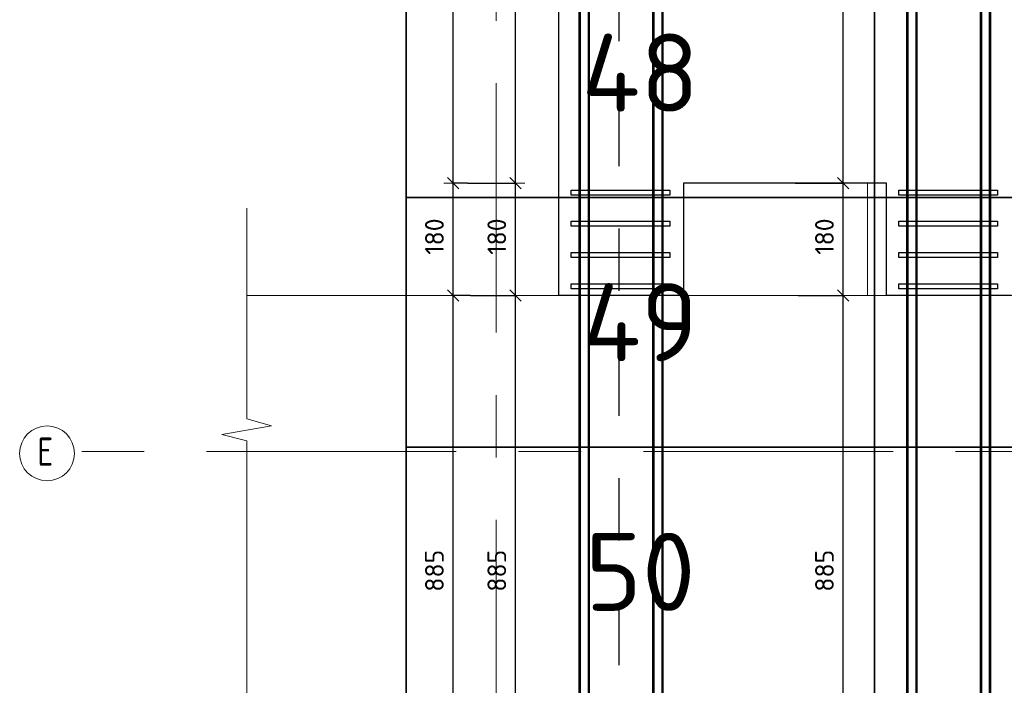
# Model space of a CAD drawing. Header units: metres. Extents: x -38 to 114, y -15 to 21.
# Tile 41 of 244: x 80.09 to 81.67, y -6.47 to -5.41. Entities that reach past the tile are written whole.
import ezdxf

# ---------------------------------------------------------------- set-up
doc = ezdxf.new("R2010")
doc.units = ezdxf.units.M
doc.header["$PDMODE"] = 65
for name, pattern in [('______11', [0.5, 0.4, -0.05, 0, -0.05]), ('______2', [0.0405, 0.03, -0.0105]), ('______5', [1.1, 0.8, -0.1, 0.1, -0.1])]:
    doc.linetypes.add(name, pattern=pattern)
for name, color, linetype, lineweight in [('XR$4$Арм.стержн. Хомут', 240, 'Continuous', 35), ('XR$4$Арм.стержн.горизонт. 1', 180, 'Continuous', 35), ('XR$4$Арм.стержн.горизонт. 2', 202, 'Continuous', 35), ('XR$4$Общий слой (1)_1', 7, 'Continuous', 13), ('XR$4$Осевая линия (1)', 7, '______5', 13), ('XR$4$Перекрытие (1)', 7, 'Continuous', 35), ('XR$4$Размерная линия (1)', 7, 'Continuous', 13), ('XR$6$Арм.стержн. Хомут', 240, 'Continuous', 35), ('XR$6$Арм.стержн.горизонт. 1', 180, 'Continuous', 35), ('XR$6$Арм.стержн.горизонт. 2', 202, 'Continuous', 35), ('XR$6$Общий слой (1)_1', 7, 'Continuous', 13), ('XR$6$Осевая линия (1)', 7, '______5', 13), ('XR$6$Перекрытие (1)', 7, 'Continuous', 35), ('XR$6$Размерная линия (1)', 7, 'Continuous', 13)]:
    doc.layers.add(name, color=color, linetype=linetype, lineweight=lineweight)
doc.styles.add('ISOCPEUR', font='txt')
doc.dimstyles.new('DIMSTYLE_24', dxfattribs={"dimtxt": 0.03, "dimasz": 0.03, "dimexe": 0, "dimexo": 0, "dimgap": 0.015, "dimtad": 2, "dimdec": 0, "dimlfac": 1000, "dimrnd": 5, "dimzin": 12, "dimdsep": 46, "dimtxsty": 'ISOCPEUR', "dimblk1": 'ALL_ML_STRICH', "dimblk2": 'ALL_ML_STRICH', "dimsah": 1, "dimcen": 0, "dimclrd": 7, "dimclre": 256, "dimclrt": 7, "dimadec": 0, "dimazin": 0, "dimtfac": 1, "dimtdec": 0, "dimtix": 1, "dimtmove": 2, "dimatfit": 3, "dimfxl": 0, "dimtzin": 0, "dimlwd": 0, "dimlwe": -3, "dimarcsym": 0})
pattern_1 = [(0, (0.45, 0.45), (0.225, 0.225), [0.225, -0.225]), (90, (0.45, 0.45), (-0.225, 0.225), [0.225, -0.225])]

# ---------------------------------------------------------------- blocks, each defined once
blk = doc.blocks.new('ЭЛЕМЕНТ_УЗОРА_19')
at = {"color": 7, "linetype": 'Continuous', "lineweight": 13, "transparency": 33554687}
blk.add_line((80.4556, -5.7099), (80.4556, -5.7099), dxfattribs=at)
for points in [[(80.4556, -6.4399), (80.4556, -6.0829), (80.4156, -6.0727), (80.4956, -6.0588), (80.4556, -6.0472), (80.4556, -5.7099)], [(80.4556, -7.1699), (80.4556, -7.1699), (80.4556, -6.8129), (80.4156, -6.8027), (80.4956, -6.7888), (80.4556, -6.7772), (80.4556, -6.4399)]]:
    blk.add_lwpolyline(points, dxfattribs=at)
blk = doc.blocks.new('СЛОЖНЫЙ_ОБЪЕКТ_67')
at = {"color": 7, "linetype": '______2', "lineweight": 25, "transparency": 33554687}
blk.add_line((81.0518, -4.5424), (81.0518, -6.901), dxfattribs=at)
blk = doc.blocks.new('ALL_ML_STRICH')
at = {"color": 0, "linetype": 'ByBlock', "lineweight": -2}
for p, q in [((-1, 0), (0.5, 0)), ((-0.3, -0.3), (0.3, 0.3)), ((0, -0.5), (0, 0.5))]:
    blk.add_line(p, q, dxfattribs=at)
blk = doc.blocks.new('*D458')
at = {"layer": 'DEFPOINTS', "color": 7, "linetype": 'Continuous', "lineweight": 13, "transparency": 33554687}
for p in [(81.3194, -5.8499), (81.4114, -6.7349), (81.5156, -6.7349)]:
    blk.add_point(p, dxfattribs=at)
at = {"layer": 'XR$4$Размерная линия (1)', "color": 9, "linetype": 'Continuous', "lineweight": -2, "true_color": 0xc7c7c7, "transparency": 33554687}
for p, q in [((81.3394, -5.8499), (81.4114, -5.8499)), ((81.4956, -6.7349), (81.4114, -6.7349))]:
    blk.add_line(p, q, dxfattribs=at)
at = {"layer": 'XR$4$Размерная линия (1)', "color": 7, "linetype": 'Continuous', "lineweight": -2, "transparency": 33554687}
blk.add_line((81.4114, -6.7349), (81.4114, -5.8499), dxfattribs=at)
at = {"layer": 'XR$4$Размерная линия (1)', "color": 7, "linetype": 'Continuous', "lineweight": 13, "transparency": 33554687, "xscale": 0.03, "yscale": 0.03, "zscale": 0.03}
for p, rotation in [((81.4114, -5.8499), 90), ((81.4114, -6.7349), 270)]:
    blk.add_blockref('ALL_ML_STRICH', p, dxfattribs=dict(at, rotation=rotation))
at = {"layer": 'XR$4$Размерная линия (1)', "color": 7, "linetype": 'Continuous', "lineweight": 13, "transparency": 33554687, "insert": (81.3814, -6.2909), "char_height": 0.03, "width": 0.09, "attachment_point": 5, "rotation": 90, "style": 'ISOCPEUR'}
blk.add_mtext('\\A1;{885}', dxfattribs=at)
blk = doc.blocks.new('*D459')
at = {"layer": 'DEFPOINTS', "color": 7, "linetype": 'Continuous', "lineweight": 13, "transparency": 33554687}
for p in [(81.3147, -5.6699), (81.3194, -5.8499), (81.4114, -5.8499)]:
    blk.add_point(p, dxfattribs=at)
at = {"layer": 'XR$4$Размерная линия (1)', "color": 9, "linetype": 'Continuous', "lineweight": -2, "true_color": 0xc7c7c7, "transparency": 33554687}
for p, q in [((81.3347, -5.6699), (81.4114, -5.6699)), ((81.3394, -5.8499), (81.4114, -5.8499))]:
    blk.add_line(p, q, dxfattribs=at)
at = {"layer": 'XR$4$Размерная линия (1)', "color": 7, "linetype": 'Continuous', "lineweight": -2, "transparency": 33554687}
blk.add_line((81.4114, -5.8499), (81.4114, -5.6699), dxfattribs=at)
at = {"layer": 'XR$4$Размерная линия (1)', "color": 7, "linetype": 'Continuous', "lineweight": 13, "transparency": 33554687, "xscale": 0.03, "yscale": 0.03, "zscale": 0.03}
for p, rotation in [((81.4114, -5.6699), 90), ((81.4114, -5.8499), 270)]:
    blk.add_blockref('ALL_ML_STRICH', p, dxfattribs=dict(at, rotation=rotation))
at = {"layer": 'XR$4$Размерная линия (1)', "color": 7, "linetype": 'Continuous', "lineweight": 13, "transparency": 33554687, "insert": (81.3814, -5.7554), "char_height": 0.03, "width": 0.09, "attachment_point": 5, "rotation": 90, "style": 'ISOCPEUR'}
blk.add_mtext('\\A1;{180}', dxfattribs=at)
blk = doc.blocks.new('*D460')
at = {"layer": 'DEFPOINTS', "color": 7, "linetype": 'Continuous', "lineweight": 13, "transparency": 33554687}
for p in [(81.5156, -4.7849), (81.3147, -5.6699), (81.4114, -5.6699)]:
    blk.add_point(p, dxfattribs=at)
at = {"layer": 'XR$4$Размерная линия (1)', "color": 9, "linetype": 'Continuous', "lineweight": -2, "true_color": 0xc7c7c7, "transparency": 33554687}
for p, q in [((81.4956, -4.7849), (81.4114, -4.7849)), ((81.3347, -5.6699), (81.4114, -5.6699))]:
    blk.add_line(p, q, dxfattribs=at)
at = {"layer": 'XR$4$Размерная линия (1)', "color": 7, "linetype": 'Continuous', "lineweight": -2, "transparency": 33554687}
blk.add_line((81.4114, -5.6699), (81.4114, -4.7849), dxfattribs=at)
at = {"layer": 'XR$4$Размерная линия (1)', "color": 7, "linetype": 'Continuous', "lineweight": 13, "transparency": 33554687, "xscale": 0.03, "yscale": 0.03, "zscale": 0.03}
for p, rotation in [((81.4114, -4.7849), 90), ((81.4114, -5.6699), 270)]:
    blk.add_blockref('ALL_ML_STRICH', p, dxfattribs=dict(at, rotation=rotation))
at = {"layer": 'XR$4$Размерная линия (1)', "color": 7, "linetype": 'Continuous', "lineweight": 13, "transparency": 33554687, "insert": (81.3814, -5.2259), "char_height": 0.03, "width": 0.09, "attachment_point": 5, "rotation": 90, "style": 'ISOCPEUR'}
blk.add_mtext('\\A1;{885}', dxfattribs=at)
blk = doc.blocks.new('*D463')
at = {"layer": 'DEFPOINTS', "color": 7, "linetype": 'Continuous', "lineweight": 13, "transparency": 33554687}
for p in [(80.7944, -5.8499), (80.8864, -6.7349), (80.9906, -6.7349)]:
    blk.add_point(p, dxfattribs=at)
at = {"layer": 'XR$4$Размерная линия (1)', "color": 9, "linetype": 'Continuous', "lineweight": -2, "true_color": 0xc7c7c7, "transparency": 33554687}
for p, q in [((80.8144, -5.8499), (80.8864, -5.8499)), ((80.9706, -6.7349), (80.8864, -6.7349))]:
    blk.add_line(p, q, dxfattribs=at)
at = {"layer": 'XR$4$Размерная линия (1)', "color": 7, "linetype": 'Continuous', "lineweight": -2, "transparency": 33554687}
blk.add_line((80.8864, -6.7349), (80.8864, -5.8499), dxfattribs=at)
at = {"layer": 'XR$4$Размерная линия (1)', "color": 7, "linetype": 'Continuous', "lineweight": 13, "transparency": 33554687, "xscale": 0.03, "yscale": 0.03, "zscale": 0.03}
for p, rotation in [((80.8864, -5.8499), 90), ((80.8864, -6.7349), 270)]:
    blk.add_blockref('ALL_ML_STRICH', p, dxfattribs=dict(at, rotation=rotation))
at = {"layer": 'XR$4$Размерная линия (1)', "color": 7, "linetype": 'Continuous', "lineweight": 13, "transparency": 33554687, "insert": (80.8564, -6.2909), "char_height": 0.03, "width": 0.09, "attachment_point": 5, "rotation": 90, "style": 'ISOCPEUR'}
blk.add_mtext('\\A1;{885}', dxfattribs=at)
blk = doc.blocks.new('*D464')
at = {"layer": 'DEFPOINTS', "color": 7, "linetype": 'Continuous', "lineweight": 13, "transparency": 33554687}
for p in [(80.7897, -5.6699), (80.7944, -5.8499), (80.8864, -5.8499)]:
    blk.add_point(p, dxfattribs=at)
at = {"layer": 'XR$4$Размерная линия (1)', "color": 9, "linetype": 'Continuous', "lineweight": -2, "true_color": 0xc7c7c7, "transparency": 33554687}
for p, q in [((80.8097, -5.6699), (80.8864, -5.6699)), ((80.8144, -5.8499), (80.8864, -5.8499))]:
    blk.add_line(p, q, dxfattribs=at)
at = {"layer": 'XR$4$Размерная линия (1)', "color": 7, "linetype": 'Continuous', "lineweight": -2, "transparency": 33554687}
blk.add_line((80.8864, -5.8499), (80.8864, -5.6699), dxfattribs=at)
at = {"layer": 'XR$4$Размерная линия (1)', "color": 7, "linetype": 'Continuous', "lineweight": 13, "transparency": 33554687, "xscale": 0.03, "yscale": 0.03, "zscale": 0.03}
for p, rotation in [((80.8864, -5.6699), 90), ((80.8864, -5.8499), 270)]:
    blk.add_blockref('ALL_ML_STRICH', p, dxfattribs=dict(at, rotation=rotation))
at = {"layer": 'XR$4$Размерная линия (1)', "color": 7, "linetype": 'Continuous', "lineweight": 13, "transparency": 33554687, "insert": (80.8564, -5.7554), "char_height": 0.03, "width": 0.09, "attachment_point": 5, "rotation": 90, "style": 'ISOCPEUR'}
blk.add_mtext('\\A1;{180}', dxfattribs=at)
blk = doc.blocks.new('*D465')
at = {"layer": 'DEFPOINTS', "color": 7, "linetype": 'Continuous', "lineweight": 13, "transparency": 33554687}
for p in [(80.9906, -4.7849), (80.7897, -5.6699), (80.8864, -5.6699)]:
    blk.add_point(p, dxfattribs=at)
at = {"layer": 'XR$4$Размерная линия (1)', "color": 9, "linetype": 'Continuous', "lineweight": -2, "true_color": 0xc7c7c7, "transparency": 33554687}
for p, q in [((80.9706, -4.7849), (80.8864, -4.7849)), ((80.8097, -5.6699), (80.8864, -5.6699))]:
    blk.add_line(p, q, dxfattribs=at)
at = {"layer": 'XR$4$Размерная линия (1)', "color": 7, "linetype": 'Continuous', "lineweight": -2, "transparency": 33554687}
blk.add_line((80.8864, -5.6699), (80.8864, -4.7849), dxfattribs=at)
at = {"layer": 'XR$4$Размерная линия (1)', "color": 7, "linetype": 'Continuous', "lineweight": 13, "transparency": 33554687, "xscale": 0.03, "yscale": 0.03, "zscale": 0.03}
for p, rotation in [((80.8864, -4.7849), 90), ((80.8864, -5.6699), 270)]:
    blk.add_blockref('ALL_ML_STRICH', p, dxfattribs=dict(at, rotation=rotation))
at = {"layer": 'XR$4$Размерная линия (1)', "color": 7, "linetype": 'Continuous', "lineweight": 13, "transparency": 33554687, "insert": (80.8564, -5.2259), "char_height": 0.03, "width": 0.09, "attachment_point": 5, "rotation": 90, "style": 'ISOCPEUR'}
blk.add_mtext('\\A1;{885}', dxfattribs=at)
blk = doc.blocks.new('ЭЛЕМЕНТ_УЗОРА_33')
at = {"color": 7, "linetype": 'Continuous', "lineweight": 13, "transparency": 33554687}
blk.add_line((80.4556, -5.7099), (80.4556, -5.7099), dxfattribs=at)
for points in [[(80.4556, -6.4399), (80.4556, -6.0829), (80.4156, -6.0727), (80.4956, -6.0588), (80.4556, -6.0472), (80.4556, -5.7099)], [(80.4556, -7.1699), (80.4556, -7.1699), (80.4556, -6.8129), (80.4156, -6.8027), (80.4956, -6.7888), (80.4556, -6.7772), (80.4556, -6.4399)]]:
    blk.add_lwpolyline(points, dxfattribs=at)
blk = doc.blocks.new('СЛОЖНЫЙ_ОБЪЕКТ_81')
at = {"color": 7, "linetype": '______2', "lineweight": 25, "transparency": 33554687}
blk.add_line((81.0518, -4.5424), (81.0518, -6.901), dxfattribs=at)
blk = doc.blocks.new('*D770')
at = {"layer": 'DEFPOINTS', "color": 7, "linetype": 'Continuous', "lineweight": 13, "transparency": 33554687}
for p in [(81.3194, -5.8499), (81.4114, -6.7349), (81.5156, -6.7349)]:
    blk.add_point(p, dxfattribs=at)
at = {"layer": 'XR$6$Размерная линия (1)', "color": 9, "linetype": 'Continuous', "lineweight": -2, "true_color": 0xc7c7c7, "transparency": 33554687}
for p, q in [((81.3394, -5.8499), (81.4114, -5.8499)), ((81.4956, -6.7349), (81.4114, -6.7349))]:
    blk.add_line(p, q, dxfattribs=at)
at = {"layer": 'XR$6$Размерная линия (1)', "color": 7, "linetype": 'Continuous', "lineweight": -2, "transparency": 33554687}
blk.add_line((81.4114, -6.7349), (81.4114, -5.8499), dxfattribs=at)
at = {"layer": 'XR$6$Размерная линия (1)', "color": 7, "linetype": 'Continuous', "lineweight": 13, "transparency": 33554687, "xscale": 0.03, "yscale": 0.03, "zscale": 0.03}
for p, rotation in [((81.4114, -5.8499), 90), ((81.4114, -6.7349), 270)]:
    blk.add_blockref('ALL_ML_STRICH', p, dxfattribs=dict(at, rotation=rotation))
at = {"layer": 'XR$6$Размерная линия (1)', "color": 7, "linetype": 'Continuous', "lineweight": 13, "transparency": 33554687, "insert": (81.3814, -6.2909), "char_height": 0.03, "width": 0.09, "attachment_point": 5, "rotation": 90, "style": 'ISOCPEUR'}
blk.add_mtext('\\A1;{885}', dxfattribs=at)
blk = doc.blocks.new('*D771')
at = {"layer": 'DEFPOINTS', "color": 7, "linetype": 'Continuous', "lineweight": 13, "transparency": 33554687}
for p in [(81.3147, -5.6699), (81.3194, -5.8499), (81.4114, -5.8499)]:
    blk.add_point(p, dxfattribs=at)
at = {"layer": 'XR$6$Размерная линия (1)', "color": 9, "linetype": 'Continuous', "lineweight": -2, "true_color": 0xc7c7c7, "transparency": 33554687}
for p, q in [((81.3347, -5.6699), (81.4114, -5.6699)), ((81.3394, -5.8499), (81.4114, -5.8499))]:
    blk.add_line(p, q, dxfattribs=at)
at = {"layer": 'XR$6$Размерная линия (1)', "color": 7, "linetype": 'Continuous', "lineweight": -2, "transparency": 33554687}
blk.add_line((81.4114, -5.8499), (81.4114, -5.6699), dxfattribs=at)
at = {"layer": 'XR$6$Размерная линия (1)', "color": 7, "linetype": 'Continuous', "lineweight": 13, "transparency": 33554687, "xscale": 0.03, "yscale": 0.03, "zscale": 0.03}
for p, rotation in [((81.4114, -5.6699), 90), ((81.4114, -5.8499), 270)]:
    blk.add_blockref('ALL_ML_STRICH', p, dxfattribs=dict(at, rotation=rotation))
at = {"layer": 'XR$6$Размерная линия (1)', "color": 7, "linetype": 'Continuous', "lineweight": 13, "transparency": 33554687, "insert": (81.3814, -5.7554), "char_height": 0.03, "width": 0.09, "attachment_point": 5, "rotation": 90, "style": 'ISOCPEUR'}
blk.add_mtext('\\A1;{180}', dxfattribs=at)
blk = doc.blocks.new('*D772')
at = {"layer": 'DEFPOINTS', "color": 7, "linetype": 'Continuous', "lineweight": 13, "transparency": 33554687}
for p in [(81.5156, -4.7849), (81.3147, -5.6699), (81.4114, -5.6699)]:
    blk.add_point(p, dxfattribs=at)
at = {"layer": 'XR$6$Размерная линия (1)', "color": 9, "linetype": 'Continuous', "lineweight": -2, "true_color": 0xc7c7c7, "transparency": 33554687}
for p, q in [((81.4956, -4.7849), (81.4114, -4.7849)), ((81.3347, -5.6699), (81.4114, -5.6699))]:
    blk.add_line(p, q, dxfattribs=at)
at = {"layer": 'XR$6$Размерная линия (1)', "color": 7, "linetype": 'Continuous', "lineweight": -2, "transparency": 33554687}
blk.add_line((81.4114, -5.6699), (81.4114, -4.7849), dxfattribs=at)
at = {"layer": 'XR$6$Размерная линия (1)', "color": 7, "linetype": 'Continuous', "lineweight": 13, "transparency": 33554687, "xscale": 0.03, "yscale": 0.03, "zscale": 0.03}
for p, rotation in [((81.4114, -4.7849), 90), ((81.4114, -5.6699), 270)]:
    blk.add_blockref('ALL_ML_STRICH', p, dxfattribs=dict(at, rotation=rotation))
at = {"layer": 'XR$6$Размерная линия (1)', "color": 7, "linetype": 'Continuous', "lineweight": 13, "transparency": 33554687, "insert": (81.3814, -5.2259), "char_height": 0.03, "width": 0.09, "attachment_point": 5, "rotation": 90, "style": 'ISOCPEUR'}
blk.add_mtext('\\A1;{885}', dxfattribs=at)
blk = doc.blocks.new('*D775')
at = {"layer": 'DEFPOINTS', "color": 7, "linetype": 'Continuous', "lineweight": 13, "transparency": 33554687}
for p in [(80.7944, -5.8499), (80.7864, -6.7349), (80.9906, -6.7349)]:
    blk.add_point(p, dxfattribs=at)
at = {"layer": 'XR$6$Размерная линия (1)', "color": 9, "linetype": 'Continuous', "lineweight": -2, "true_color": 0xc7c7c7, "transparency": 33554687}
for p, q in [((80.8144, -5.8499), (80.7864, -5.8499)), ((80.9706, -6.7349), (80.7864, -6.7349))]:
    blk.add_line(p, q, dxfattribs=at)
at = {"layer": 'XR$6$Размерная линия (1)', "color": 7, "linetype": 'Continuous', "lineweight": -2, "transparency": 33554687}
blk.add_line((80.7864, -6.7349), (80.7864, -5.8499), dxfattribs=at)
at = {"layer": 'XR$6$Размерная линия (1)', "color": 7, "linetype": 'Continuous', "lineweight": 13, "transparency": 33554687, "xscale": 0.03, "yscale": 0.03, "zscale": 0.03}
for p, rotation in [((80.7864, -5.8499), 90), ((80.7864, -6.7349), 270)]:
    blk.add_blockref('ALL_ML_STRICH', p, dxfattribs=dict(at, rotation=rotation))
at = {"layer": 'XR$6$Размерная линия (1)', "color": 7, "linetype": 'Continuous', "lineweight": 13, "transparency": 33554687, "insert": (80.7564, -6.2909), "char_height": 0.03, "width": 0.09, "attachment_point": 5, "rotation": 90, "style": 'ISOCPEUR'}
blk.add_mtext('\\A1;{885}', dxfattribs=at)
blk = doc.blocks.new('*D776')
at = {"layer": 'DEFPOINTS', "color": 7, "linetype": 'Continuous', "lineweight": 13, "transparency": 33554687}
for p in [(80.7897, -5.6699), (80.7864, -5.8499), (80.7944, -5.8499)]:
    blk.add_point(p, dxfattribs=at)
at = {"layer": 'XR$6$Размерная линия (1)', "color": 9, "linetype": 'Continuous', "lineweight": -2, "true_color": 0xc7c7c7, "transparency": 33554687}
for p, q in [((80.8097, -5.6699), (80.7864, -5.6699)), ((80.8144, -5.8499), (80.7864, -5.8499))]:
    blk.add_line(p, q, dxfattribs=at)
at = {"layer": 'XR$6$Размерная линия (1)', "color": 7, "linetype": 'Continuous', "lineweight": -2, "transparency": 33554687}
blk.add_line((80.7864, -5.8499), (80.7864, -5.6699), dxfattribs=at)
at = {"layer": 'XR$6$Размерная линия (1)', "color": 7, "linetype": 'Continuous', "lineweight": 13, "transparency": 33554687, "xscale": 0.03, "yscale": 0.03, "zscale": 0.03}
for p, rotation in [((80.7864, -5.6699), 90), ((80.7864, -5.8499), 270)]:
    blk.add_blockref('ALL_ML_STRICH', p, dxfattribs=dict(at, rotation=rotation))
at = {"layer": 'XR$6$Размерная линия (1)', "color": 7, "linetype": 'Continuous', "lineweight": 13, "transparency": 33554687, "insert": (80.7564, -5.7554), "char_height": 0.03, "width": 0.09, "attachment_point": 5, "rotation": 90, "style": 'ISOCPEUR'}
blk.add_mtext('\\A1;{180}', dxfattribs=at)
blk = doc.blocks.new('*D777')
at = {"layer": 'DEFPOINTS', "color": 7, "linetype": 'Continuous', "lineweight": 13, "transparency": 33554687}
for p in [(80.9906, -4.7849), (80.7864, -5.6699), (80.7897, -5.6699)]:
    blk.add_point(p, dxfattribs=at)
at = {"layer": 'XR$6$Размерная линия (1)', "color": 9, "linetype": 'Continuous', "lineweight": -2, "true_color": 0xc7c7c7, "transparency": 33554687}
for p, q in [((80.9706, -4.7849), (80.7864, -4.7849)), ((80.8097, -5.6699), (80.7864, -5.6699))]:
    blk.add_line(p, q, dxfattribs=at)
at = {"layer": 'XR$6$Размерная линия (1)', "color": 7, "linetype": 'Continuous', "lineweight": -2, "transparency": 33554687}
blk.add_line((80.7864, -5.6699), (80.7864, -4.7849), dxfattribs=at)
at = {"layer": 'XR$6$Размерная линия (1)', "color": 7, "linetype": 'Continuous', "lineweight": 13, "transparency": 33554687, "xscale": 0.03, "yscale": 0.03, "zscale": 0.03}
for p, rotation in [((80.7864, -4.7849), 90), ((80.7864, -5.6699), 270)]:
    blk.add_blockref('ALL_ML_STRICH', p, dxfattribs=dict(at, rotation=rotation))
at = {"layer": 'XR$6$Размерная линия (1)', "color": 7, "linetype": 'Continuous', "lineweight": 13, "transparency": 33554687, "insert": (80.7564, -5.2259), "char_height": 0.03, "width": 0.09, "attachment_point": 5, "rotation": 90, "style": 'ISOCPEUR'}
blk.add_mtext('\\A1;{885}', dxfattribs=at)

msp = doc.modelspace()

# ---------------------------------------------------------------- hatches: boundary and pattern name
at = {"linetype": 'Continuous', "lineweight": 13, "transparency": 33554687}
h = msp.add_hatch(dxfattribs=at)
h.set_pattern_fill('____', scale=0.225, style=0, pattern_type=2)
h.set_pattern_definition(pattern_1)
h.paths.add_polyline_path([(81.4806, -5.6699), (81.1556, -5.6699), (81.1556, -5.8499), (81.4806, -5.8499)], flags=0)
h = msp.add_hatch(dxfattribs=at)
h.set_pattern_fill('____', scale=0.225, style=0, pattern_type=2)
h.set_pattern_definition(pattern_1)
h.paths.add_polyline_path([(81.4806, -5.6699), (81.1556, -5.6699), (81.1556, -5.8499), (81.4806, -5.8499)], flags=0)

# ---------------------------------------------------------------- linework, layer by layer
at = {"color": 7, "linetype": 'Continuous', "lineweight": 35, "transparency": 33554687}
for p, q in [((80.7114, -5.2927), (80.7114, -5.6927)), ((81.4614, -5.2927), (81.4614, -5.6927)), ((80.7114, -5.6927), (89.9614, -5.6927)), ((89.9614, -5.6927), (80.7114, -5.6927)), ((80.7114, -5.6927), (80.7114, -6.0927)), ((81.4614, -5.6927), (81.4614, -6.0927)), ((80.7114, -6.0927), (89.9614, -6.0927)), ((89.9614, -6.0927), (80.7114, -6.0927)), ((80.7114, -6.0927), (80.7114, -6.4927)), ((81.4614, -6.0927), (81.4614, -6.4927))]:
    msp.add_line(p, q, dxfattribs=at)
at = {"color": 7, "linetype": 'Continuous', "lineweight": 13, "transparency": 33554687}
for p, q in [((89.9614, -5.6927), (80.7114, -5.6927)), ((89.9614, -6.0927), (80.7114, -6.0927))]:
    msp.add_line(p, q, dxfattribs=at)
at = {"layer": 'XR$4$Арм.стержн. Хомут', "color": 40, "linetype": 'Continuous', "lineweight": 25, "transparency": 33554687}
for points in [[(80.9756, -5.6809), (81.1336, -5.6809), (81.1336, -5.6889), (80.9756, -5.6889), (80.9756, -5.6809)], [(81.5006, -5.6809), (81.6586, -5.6809), (81.6586, -5.6889), (81.5006, -5.6889), (81.5006, -5.6809)], [(80.9756, -5.7309), (81.1336, -5.7309), (81.1336, -5.7389), (80.9756, -5.7389), (80.9756, -5.7309)], [(81.5006, -5.7309), (81.6586, -5.7309), (81.6586, -5.7389), (81.5006, -5.7389), (81.5006, -5.7309)], [(80.9756, -5.7809), (81.1336, -5.7809), (81.1336, -5.7889), (80.9756, -5.7889), (80.9756, -5.7809)], [(81.5006, -5.7809), (81.6586, -5.7809), (81.6586, -5.7889), (81.5006, -5.7889), (81.5006, -5.7809)], [(80.9756, -5.8309), (81.1336, -5.8309), (81.1336, -5.8389), (80.9756, -5.8389), (80.9756, -5.8309)], [(81.5006, -5.8309), (81.6586, -5.8309), (81.6586, -5.8389), (81.5006, -5.8389), (81.5006, -5.8309)]]:
    msp.add_lwpolyline(points, dxfattribs=at)
at = {"layer": 'XR$4$Арм.стержн.горизонт. 1', "color": 7, "linetype": 'Continuous', "lineweight": 25, "transparency": 33554687}
for points in [[(80.9886, -6.8899), (80.9886, -4.5499), (81.0046, -4.5499), (81.0046, -6.8899), (80.9886, -6.8899)], [(81.1066, -6.8899), (81.1066, -4.5499), (81.1226, -4.5499), (81.1226, -6.8899), (81.1066, -6.8899)], [(81.5136, -6.8899), (81.5136, -4.5499), (81.5296, -4.5499), (81.5296, -6.8899), (81.5136, -6.8899)], [(81.6316, -6.8899), (81.6316, -4.5499), (81.6476, -4.5499), (81.6476, -6.8899), (81.6316, -6.8899)]]:
    msp.add_lwpolyline(points, dxfattribs=at)
at = {"layer": 'XR$4$Арм.стержн.горизонт. 2', "color": 34, "linetype": 'Continuous', "lineweight": 25, "transparency": 33554687}
for points in [[(81.0026, -4.7849), (81.0026, -6.7349), (80.9906, -6.7349), (80.9906, -4.7849), (81.0026, -4.7849)], [(81.1206, -4.7849), (81.1206, -6.7349), (81.1086, -6.7349), (81.1086, -4.7849), (81.1206, -4.7849)], [(81.5276, -4.7849), (81.5276, -6.7349), (81.5156, -6.7349), (81.5156, -4.7849), (81.5276, -4.7849)], [(81.6456, -4.7849), (81.6456, -6.7349), (81.6336, -6.7349), (81.6336, -4.7849), (81.6456, -4.7849)]]:
    msp.add_lwpolyline(points, dxfattribs=at)
at = {"layer": 'XR$4$Общий слой (1)_1', "color": 7, "linetype": 'Continuous', "lineweight": 13, "transparency": 33554687}
msp.add_line((80.4556, -5.8499), (84.8875, -5.8499), dxfattribs=at)
at = {"layer": 'XR$4$Осевая линия (1)', "color": 253, "linetype": '______11', "lineweight": 13, "true_color": 0xa0a0a0, "transparency": 33554687}
for p, q in [((80.8555, -4.8093), (80.8555, -7.5693)), ((84.2914, -6.0999), (80.1789, -6.0999))]:
    msp.add_line(p, q, dxfattribs=at)
at = {"layer": 'XR$4$Осевая линия (1)', "color": 7, "linetype": 'Continuous', "lineweight": 13, "transparency": 33554687}
msp.add_circle((80.1357, -6.1028), 0.0439, dxfattribs=at)
at = {"layer": 'XR$4$Перекрытие (1)', "color": 7, "linetype": 'Continuous', "lineweight": 25, "transparency": 33554687}
for p, q in [((80.9556, -5.6699), (80.9556, -4.2499)), ((80.9556, -5.8499), (80.9556, -5.6699)), ((81.1556, -5.6699), (81.1556, -5.8499)), ((81.4806, -5.6699), (81.1556, -5.6699)), ((81.4806, -5.8499), (81.4806, -5.6699)), ((81.1556, -5.8499), (80.9556, -5.8499)), ((81.6806, -5.8499), (81.4806, -5.8499))]:
    msp.add_line(p, q, dxfattribs=at)
at = {"layer": 'XR$6$Арм.стержн. Хомут', "color": 40, "linetype": 'Continuous', "lineweight": 25, "transparency": 33554687}
for points in [[(80.9756, -5.6809), (81.1336, -5.6809), (81.1336, -5.6889), (80.9756, -5.6889), (80.9756, -5.6809)], [(81.5006, -5.6809), (81.6586, -5.6809), (81.6586, -5.6889), (81.5006, -5.6889), (81.5006, -5.6809)], [(80.9756, -5.7309), (81.1336, -5.7309), (81.1336, -5.7389), (80.9756, -5.7389), (80.9756, -5.7309)], [(81.5006, -5.7309), (81.6586, -5.7309), (81.6586, -5.7389), (81.5006, -5.7389), (81.5006, -5.7309)], [(80.9756, -5.7809), (81.1336, -5.7809), (81.1336, -5.7889), (80.9756, -5.7889), (80.9756, -5.7809)], [(81.5006, -5.7809), (81.6586, -5.7809), (81.6586, -5.7889), (81.5006, -5.7889), (81.5006, -5.7809)], [(80.9756, -5.8309), (81.1336, -5.8309), (81.1336, -5.8389), (80.9756, -5.8389), (80.9756, -5.8309)], [(81.5006, -5.8309), (81.6586, -5.8309), (81.6586, -5.8389), (81.5006, -5.8389), (81.5006, -5.8309)]]:
    msp.add_lwpolyline(points, dxfattribs=at)
at = {"layer": 'XR$6$Арм.стержн.горизонт. 1', "color": 7, "linetype": 'Continuous', "lineweight": 25, "transparency": 33554687}
for points in [[(80.9886, -6.8899), (80.9886, -4.5499), (81.0046, -4.5499), (81.0046, -6.8899), (80.9886, -6.8899)], [(81.1066, -6.8899), (81.1066, -4.5499), (81.1226, -4.5499), (81.1226, -6.8899), (81.1066, -6.8899)], [(81.5136, -6.8899), (81.5136, -4.5499), (81.5296, -4.5499), (81.5296, -6.8899), (81.5136, -6.8899)], [(81.6316, -6.8899), (81.6316, -4.5499), (81.6476, -4.5499), (81.6476, -6.8899), (81.6316, -6.8899)]]:
    msp.add_lwpolyline(points, dxfattribs=at)
at = {"layer": 'XR$6$Арм.стержн.горизонт. 2', "color": 34, "linetype": 'Continuous', "lineweight": 25, "transparency": 33554687}
for points in [[(81.0026, -4.7849), (81.0026, -6.7349), (80.9906, -6.7349), (80.9906, -4.7849), (81.0026, -4.7849)], [(81.1206, -4.7849), (81.1206, -6.7349), (81.1086, -6.7349), (81.1086, -4.7849), (81.1206, -4.7849)], [(81.5276, -4.7849), (81.5276, -6.7349), (81.5156, -6.7349), (81.5156, -4.7849), (81.5276, -4.7849)], [(81.6456, -4.7849), (81.6456, -6.7349), (81.6336, -6.7349), (81.6336, -4.7849), (81.6456, -4.7849)]]:
    msp.add_lwpolyline(points, dxfattribs=at)
at = {"layer": 'XR$6$Общий слой (1)_1', "color": 7, "linetype": 'Continuous', "lineweight": 13, "transparency": 33554687}
msp.add_line((80.4556, -5.8499), (84.8875, -5.8499), dxfattribs=at)
at = {"layer": 'XR$6$Осевая линия (1)', "color": 253, "linetype": '______11', "lineweight": 13, "true_color": 0xa0a0a0, "transparency": 33554687}
for p, q in [((80.8555, -4.8093), (80.8555, -7.7893)), ((84.2914, -6.0999), (80.1789, -6.0999))]:
    msp.add_line(p, q, dxfattribs=at)
at = {"layer": 'XR$6$Осевая линия (1)', "color": 7, "linetype": 'Continuous', "lineweight": 13, "transparency": 33554687}
msp.add_circle((80.1357, -6.1028), 0.0439, dxfattribs=at)
at = {"layer": 'XR$6$Перекрытие (1)', "color": 7, "linetype": 'Continuous', "lineweight": 25, "transparency": 33554687}
for p, q in [((80.9556, -5.6699), (80.9556, -4.2499)), ((80.9556, -5.8499), (80.9556, -5.6699)), ((81.1556, -5.6699), (81.1556, -5.8499)), ((81.4806, -5.6699), (81.1556, -5.6699)), ((81.4806, -5.8499), (81.4806, -5.6699)), ((81.1556, -5.8499), (80.9556, -5.8499)), ((81.6806, -5.8499), (81.4806, -5.8499))]:
    msp.add_line(p, q, dxfattribs=at)

# ---------------------------------------------------------------- block references
at = {"color": 18, "linetype": 'Continuous', "lineweight": 25, "true_color": 0x000000, "transparency": 33554687}
for name in ['СЛОЖНЫЙ_ОБЪЕКТ_67', 'СЛОЖНЫЙ_ОБЪЕКТ_81']:
    msp.add_blockref(name, (0, 0), dxfattribs=at)
at = {"color": 7, "linetype": 'Continuous', "lineweight": 13, "transparency": 33554687}
for name in ['ЭЛЕМЕНТ_УЗОРА_19', 'ЭЛЕМЕНТ_УЗОРА_33']:
    msp.add_blockref(name, (0, 0), dxfattribs=at)

# ---------------------------------------------------------------- texts
at = {"color": 7, "linetype": 'Continuous', "lineweight": 35, "transparency": 33554687, "char_height": 0.0625, "attachment_point": 5, "style": 'ISOCPEUR'}
for s, insert, width in [('\\A1;{\\fISOCPEUR|i0|b0;\\H0.125000;\\W1.000000;\\C7;48}\\P', (81.0864, -5.4927), 0.242647), ('\\A1;{\\fISOCPEUR|i0|b0;\\H0.125000;\\W1.000000;\\C7;49}\\P', (81.0864, -5.8927), 0.242647), ('\\A1;{\\fISOCPEUR|i0|b0;\\H0.125000;\\W1.000000;\\C7;50}\\P', (81.0864, -6.2927), 0.229687)]:
    msp.add_mtext(s, dxfattribs=dict(at, insert=insert, width=width))
at = {"layer": 'XR$4$Осевая линия (1)', "color": 7, "linetype": 'Continuous', "lineweight": 13, "transparency": 33554687, "insert": (80.12, -6.1224), "char_height": 0.045, "width": 0.048961, "attachment_point": 7, "style": 'ISOCPEUR'}
msp.add_mtext('\\W0.78;Е', dxfattribs=at)
at = {"layer": 'XR$6$Осевая линия (1)', "color": 7, "linetype": 'Continuous', "lineweight": 13, "transparency": 33554687, "insert": (80.12, -6.1224), "char_height": 0.045, "width": 0.048961, "attachment_point": 7, "style": 'ISOCPEUR'}
msp.add_mtext('\\W0.78;Е', dxfattribs=at)

# ---------------------------------------------------------------- dimensions: what is measured, and where the dimension line sits
at = {"layer": 'XR$4$Размерная линия (1)', "color": 7, "linetype": 'Continuous', "lineweight": 13, "transparency": 33554687}
for base, p1, p2, picture, middle in [((80.8864, -4.7849), (80.8097, -5.6699), (80.9706, -4.7849), '*D465', (80.8564, -5.2259)), ((81.4114, -4.7849), (81.3347, -5.6699), (81.4956, -4.7849), '*D460', (81.3814, -5.2259)), ((80.8864, -5.6699), (80.8144, -5.8499), (80.8097, -5.6699), '*D464', (80.8564, -5.7554)), ((81.4114, -5.6699), (81.3394, -5.8499), (81.3347, -5.6699), '*D459', (81.3814, -5.7554)), ((80.8864, -5.8499), (80.9706, -6.7349), (80.8144, -5.8499), '*D463', (80.8564, -6.2909)), ((81.4114, -5.8499), (81.4956, -6.7349), (81.3394, -5.8499), '*D458', (81.3814, -6.2909))]:
    dim = msp.add_linear_dim(base=base, p1=p1, p2=p2, angle=90, dimstyle='DIMSTYLE_24', override={"dimpost": '<>', "dimclrd": 7, "dimclre": 9, "dimclrt": 7, "dimlwd": 0, "dimlwe": 65533}, dxfattribs=at)
    dim.commit()
    dim.dimension.update_dxf_attribs({"geometry": picture, "text_midpoint": middle, "dimtype": 160})
at = {"layer": 'XR$6$Размерная линия (1)', "color": 7, "linetype": 'Continuous', "lineweight": 13, "transparency": 33554687}
for base, p1, p2, picture, middle in [((80.7864, -4.7849), (80.8097, -5.6699), (80.9706, -4.7849), '*D777', (80.7564, -5.2259)), ((81.4114, -4.7849), (81.3347, -5.6699), (81.4956, -4.7849), '*D772', (81.3814, -5.2259)), ((80.7864, -5.6699), (80.8144, -5.8499), (80.8097, -5.6699), '*D776', (80.7564, -5.7554)), ((81.4114, -5.6699), (81.3394, -5.8499), (81.3347, -5.6699), '*D771', (81.3814, -5.7554)), ((80.7864, -5.8499), (80.9706, -6.7349), (80.8144, -5.8499), '*D775', (80.7564, -6.2909)), ((81.4114, -5.8499), (81.4956, -6.7349), (81.3394, -5.8499), '*D770', (81.3814, -6.2909))]:
    dim = msp.add_linear_dim(base=base, p1=p1, p2=p2, angle=90, dimstyle='DIMSTYLE_24', override={"dimpost": '<>', "dimclrd": 7, "dimclre": 9, "dimclrt": 7, "dimlwd": 0, "dimlwe": 65533}, dxfattribs=at)
    dim.commit()
    dim.dimension.update_dxf_attribs({"geometry": picture, "text_midpoint": middle, "dimtype": 160})

doc.saveas('drawing.dxf')
